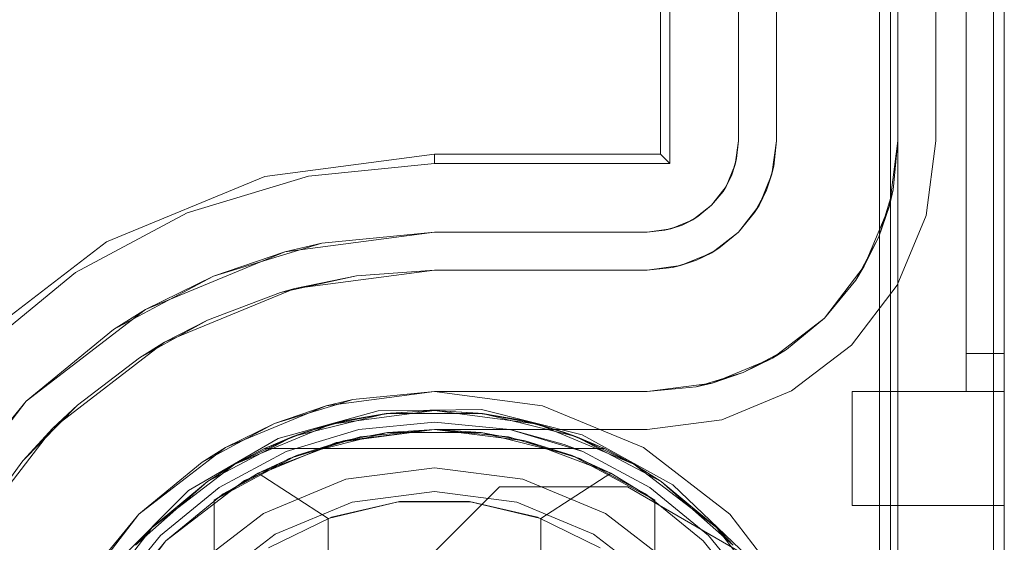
# Model space of a CAD drawing. Extents: x -620 to 300, y 62 to 1112.
# Tile 176 of 235: x 171.839 to 172.042, y 611.157 to 611.265. Entities that reach past the tile are written whole.
import ezdxf

# ---------------------------------------------------------------- set-up
doc = ezdxf.new("R2010")
doc.units = 0
doc.layers.get('0').update_dxf_attribs({"lineweight": 13})

# ---------------------------------------------------------------- blocks, each defined once
blk = doc.blocks.new('Referenz-A06CPVLKL0')
at = {"color": 251, "linetype": 'ByBlock', "lineweight": 13, "ltscale": 0.13, "true_color": 0x636363}
for p, q in [((172.01618, 613.68033), (172.01618, 611.1022)), ((172.04186, 611.1022), (172.04186, 613.68033)), ((172.03961, 613.66445), (172.03961, 611.11939)), ((171.97311, 613.54751), (171.97311, 611.23501)), ((171.97114, 613.54554), (171.97114, 611.23699)), ((171.98718, 613.54283), (171.98718, 611.2397)), ((171.98718, 611.2397), (171.98718, 613.54283)), ((172.0278, 611.2397), (172.0278, 613.54283)), ((172.0278, 613.54283), (172.0278, 611.2397)), ((171.98718, 611.2397), (171.98654, 611.23485)), ((171.98682, 611.23604), (171.98718, 611.2397)), ((171.98718, 611.2397), (171.98682, 611.23604)), ((171.98718, 611.2397), (171.98718, 611.2397)), ((172.02578, 611.22433), (172.0278, 611.2397)), ((172.0278, 611.2397), (172.02578, 611.22433)), ((172.0278, 611.2397), (172.0278, 611.2397)), ((171.92468, 611.23699), (171.88979, 611.2324)), ((171.97114, 611.23699), (171.92468, 611.23699)), ((171.92468, 611.23699), (171.92468, 611.23501)), ((171.97114, 611.23699), (171.97311, 611.23501)), ((171.98682, 611.23604), (171.98575, 611.23253)), ((171.98654, 611.23485), (171.98682, 611.23604)), ((171.92468, 611.23501), (171.89877, 611.23246)), ((171.97311, 611.23501), (171.92468, 611.23501)), ((171.98654, 611.23485), (171.98466, 611.23033)), ((171.98575, 611.23253), (171.98654, 611.23485)), ((171.88979, 611.2324), (171.85728, 611.21893)), ((171.89877, 611.23246), (171.87385, 611.2249)), ((171.98575, 611.23253), (171.98402, 611.22928)), ((171.98466, 611.23033), (171.98575, 611.23253)), ((171.98466, 611.23033), (171.98168, 611.22644)), ((171.98168, 611.22644), (171.98402, 611.22928)), ((171.98402, 611.22928), (171.98168, 611.22644)), ((171.98402, 611.22928), (171.98466, 611.23033)), ((171.98168, 611.22644), (171.9778, 611.22346)), ((171.97884, 611.22411), (171.98168, 611.22644)), ((171.98168, 611.22644), (171.97884, 611.22411)), ((171.87385, 611.2249), (171.85089, 611.21263)), ((171.9778, 611.22346), (171.97328, 611.22159)), ((171.97884, 611.22411), (171.9756, 611.22238)), ((171.9756, 611.22238), (171.9778, 611.22346)), ((171.9778, 611.22346), (171.97884, 611.22411)), ((172.01985, 611.21001), (172.02578, 611.22433)), ((172.02578, 611.22433), (172.01985, 611.21001)), ((171.97328, 611.22159), (171.96843, 611.22095)), ((171.96843, 611.22095), (171.97208, 611.22131)), ((171.97208, 611.22131), (171.96843, 611.22095)), ((171.9756, 611.22238), (171.97208, 611.22131)), ((171.97208, 611.22131), (171.97328, 611.22159)), ((171.97328, 611.22159), (171.9756, 611.22238)), ((171.89394, 611.21691), (171.92468, 611.22095)), ((171.92468, 611.22095), (171.90151, 611.21867)), ((171.96843, 611.22095), (171.92468, 611.22095)), ((171.92468, 611.22095), (171.96843, 611.22095)), ((171.92468, 611.22095), (171.92468, 611.22095)), ((171.96843, 611.22095), (171.96843, 611.22095)), ((171.85728, 611.21893), (171.82937, 611.19751)), ((171.87923, 611.21191), (171.90151, 611.21867)), ((171.90151, 611.21867), (171.89394, 611.21691)), ((171.8653, 611.20504), (171.89394, 611.21691)), ((171.89394, 611.21691), (171.87923, 611.21191)), ((171.85089, 611.21263), (171.83076, 611.19611)), ((171.8587, 611.20094), (171.87923, 611.21191)), ((171.87923, 611.21191), (171.8653, 611.20504)), ((172.01041, 611.19772), (172.01985, 611.21001)), ((172.01985, 611.21001), (172.01041, 611.19772)), ((171.84071, 611.18617), (171.8653, 611.20504)), ((171.8653, 611.20504), (171.8587, 611.20094)), ((171.8587, 611.20094), (171.84071, 611.18617)), ((171.99811, 611.18828), (172.01041, 611.19772)), ((172.01041, 611.19772), (171.99811, 611.18828)), ((171.92468, 611.18814), (171.90243, 611.18521)), ((171.94692, 611.18521), (171.92468, 611.18814)), ((171.98379, 611.18235), (171.99811, 611.18828)), ((171.99811, 611.18828), (171.98379, 611.18235)), ((171.82184, 611.16158), (171.84071, 611.18617)), ((171.84071, 611.18617), (171.82594, 611.16818)), ((171.90243, 611.18521), (171.88171, 611.17663)), ((171.96765, 611.17663), (171.94692, 611.18521)), ((171.91308, 611.1842), (171.89255, 611.17853)), ((171.93439, 611.18444), (171.91308, 611.1842)), ((171.95505, 611.17924), (171.93439, 611.18444)), ((171.96843, 611.18033), (171.98379, 611.18235)), ((171.98379, 611.18235), (171.96843, 611.18033)), ((171.89255, 611.17853), (171.87414, 611.1678)), ((171.90446, 611.17766), (171.92468, 611.18033)), ((171.92468, 611.18033), (171.90446, 611.17766)), ((171.92468, 611.18033), (171.96843, 611.18033)), ((171.96843, 611.18033), (171.92468, 611.18033)), ((171.92468, 611.18033), (171.92468, 611.18033)), ((171.9737, 611.16895), (171.95505, 611.17924)), ((171.96843, 611.18033), (171.96843, 611.18033)), ((171.88171, 611.17663), (171.86391, 611.16297)), ((171.88561, 611.16986), (171.90446, 611.17766)), ((171.90446, 611.17766), (171.88561, 611.16986)), ((171.98544, 611.16297), (171.96765, 611.17663)), ((171.86943, 611.15744), (171.88561, 611.16986)), ((171.88561, 611.16986), (171.86943, 611.15744)), ((171.91711, 611.14767), (171.93805, 611.1686)), ((171.91711, 611.14767), (171.93805, 611.1686)), ((171.93805, 611.1686), (171.96436, 611.1686)), ((171.93805, 611.1686), (171.96436, 611.1686)), ((171.93805, 611.1686), (171.93805, 611.1686)), ((171.96436, 611.1686), (171.9891, 611.15423)), ((171.96436, 611.1686), (171.96436, 611.1686)), ((171.96436, 611.1686), (171.9891, 611.15423)), ((171.9891, 611.15423), (171.9737, 611.16895)), ((171.87414, 611.1678), (171.85907, 611.15274)), ((171.86391, 611.16297), (171.85025, 611.14517)), ((171.9991, 611.14517), (171.98544, 611.16297)), ((171.85702, 611.14126), (171.86943, 611.15744)), ((171.86943, 611.15744), (171.85702, 611.14126))]:
    blk.add_line(p, q, dxfattribs=at)
at = {"color": 9, "linetype": 'ByBlock', "lineweight": 13, "ltscale": 0.13, "true_color": 0xc1c9c4}
for p, q in [((172.01999, 613.68033), (172.01999, 611.1022)), ((172.04186, 611.1022), (172.04186, 613.68033)), ((172.04186, 611.1022), (172.04186, 613.68033)), ((172.03405, 613.58658), (172.03405, 611.19595)), ((172.03405, 611.19595), (172.03405, 613.58658)), ((172.04186, 611.19595), (172.04186, 613.58658)), ((172.04186, 613.58658), (172.04186, 611.19595)), ((171.99499, 613.54283), (171.99499, 611.2397)), ((172.01999, 611.2397), (172.01999, 613.54283)), ((172.03405, 612.39126), (172.03405, 611.18814)), ((172.03405, 612.39126), (172.03405, 611.18814)), ((172.04186, 611.18814), (172.04186, 612.39126)), ((172.04186, 612.39126), (172.04186, 611.18814)), ((172.01843, 612.15689), (172.01843, 611.1022)), ((171.99499, 611.2397), (171.99499, 611.2897)), ((171.99499, 611.2397), (171.99408, 611.23283)), ((171.99448, 611.23452), (171.99499, 611.2397)), ((171.99499, 611.2397), (171.99499, 611.2397)), ((172.01823, 611.22636), (172.01999, 611.2397)), ((172.019, 611.22964), (172.01999, 611.2397)), ((172.01999, 611.2397), (172.019, 611.22964)), ((172.01999, 611.1022), (172.01999, 611.2397)), ((172.01999, 611.2397), (172.01999, 611.2397)), ((171.99418, 611.23352), (171.99364, 611.23176)), ((171.99408, 611.23283), (171.99448, 611.23452)), ((171.99448, 611.23452), (171.99418, 611.23352)), ((171.99408, 611.23283), (171.99143, 611.22642)), ((171.99297, 611.22954), (171.99408, 611.23283)), ((171.99364, 611.23176), (171.99297, 611.22954)), ((171.99143, 611.22642), (171.99297, 611.22954)), ((171.99297, 611.22954), (171.99187, 611.22749)), ((172.019, 611.22964), (172.01606, 611.21997)), ((172.01823, 611.22636), (172.019, 611.22964)), ((171.99187, 611.22749), (171.99101, 611.22587)), ((171.99143, 611.22642), (171.98721, 611.22092)), ((171.99051, 611.22494), (171.99143, 611.22642)), ((171.99101, 611.22587), (171.99051, 611.22494)), ((172.01308, 611.21392), (172.01823, 611.22636)), ((172.01606, 611.21997), (172.01823, 611.22636)), ((171.98721, 611.22092), (171.99051, 611.22494)), ((171.98721, 611.22092), (171.98171, 611.2167)), ((171.98318, 611.21762), (171.98721, 611.22092)), ((172.01606, 611.21997), (172.0113, 611.21105)), ((172.01308, 611.21392), (172.01606, 611.21997)), ((171.98226, 611.21712), (171.98064, 611.21625)), ((171.98171, 611.2167), (171.98318, 611.21762)), ((171.98318, 611.21762), (171.98226, 611.21712)), ((171.98171, 611.2167), (171.9753, 611.21404)), ((171.9753, 611.21404), (171.97859, 611.21516)), ((171.97859, 611.21516), (171.97637, 611.21449)), ((171.97859, 611.21516), (171.98171, 611.2167)), ((171.98064, 611.21625), (171.97859, 611.21516)), ((171.89596, 611.20936), (171.92468, 611.21314)), ((171.92468, 611.21314), (171.90869, 611.21198)), ((171.90869, 611.21198), (171.92468, 611.21314)), ((171.96843, 611.21314), (171.92468, 611.21314)), ((171.92468, 611.21314), (171.96843, 611.21314)), ((171.92468, 611.21314), (171.92468, 611.21314)), ((171.9753, 611.21404), (171.96843, 611.21314)), ((171.96843, 611.21314), (171.97361, 611.21365)), ((171.96843, 611.21314), (171.96843, 611.21314)), ((171.97361, 611.21365), (171.9753, 611.21404)), ((171.97461, 611.21395), (171.97361, 611.21365)), ((171.97637, 611.21449), (171.97461, 611.21395)), ((172.00489, 611.20324), (172.01308, 611.21392)), ((172.0113, 611.21105), (172.01308, 611.21392)), ((171.89304, 611.20853), (171.90869, 611.21198)), ((171.90869, 611.21198), (171.89596, 611.20936)), ((172.00489, 611.20324), (172.0113, 611.21105)), ((172.0113, 611.21105), (172.00489, 611.20324)), ((171.86921, 611.19828), (171.89596, 611.20936)), ((171.89596, 611.20936), (171.89304, 611.20853)), ((171.89304, 611.20853), (171.87805, 611.20286)), ((171.86403, 611.1951), (171.87805, 611.20286)), ((171.87805, 611.20286), (171.86921, 611.19828)), ((171.99421, 611.19505), (172.00489, 611.20324)), ((171.99707, 611.19683), (172.00489, 611.20324)), ((172.00489, 611.20324), (171.99707, 611.19683)), ((171.84623, 611.18065), (171.86921, 611.19828)), ((171.86921, 611.19828), (171.86403, 611.1951)), ((171.99707, 611.19683), (171.98816, 611.19206)), ((171.99421, 611.19505), (171.99707, 611.19683)), ((171.86403, 611.1951), (171.85128, 611.18539)), ((171.98177, 611.1899), (171.99421, 611.19505)), ((171.98816, 611.19206), (171.99421, 611.19505)), ((172.03405, 611.19595), (172.03405, 611.19443)), ((172.03796, 611.19595), (172.03405, 611.19595)), ((172.03796, 611.19595), (172.03405, 611.19595)), ((172.03405, 611.19443), (172.03405, 611.19595)), ((172.04186, 611.19595), (172.03796, 611.19595)), ((172.04186, 611.19595), (172.03796, 611.19595)), ((172.04186, 611.19393), (172.04186, 611.19595)), ((172.04186, 611.19595), (172.04186, 611.19393)), ((172.03405, 611.19443), (172.03405, 611.19296)), ((172.03405, 611.19296), (172.03405, 611.19443)), ((172.03405, 611.19296), (172.03405, 611.19161)), ((172.03405, 611.19161), (172.03405, 611.19296)), ((172.04186, 611.19205), (172.04186, 611.19393)), ((172.04186, 611.19393), (172.04186, 611.19205)), ((171.98816, 611.19206), (171.97849, 611.18913)), ((171.98177, 611.1899), (171.98816, 611.19206)), ((172.03405, 611.19161), (172.03405, 611.19043)), ((172.03405, 611.19043), (172.03405, 611.19161)), ((172.04186, 611.19043), (172.04186, 611.19205)), ((172.04186, 611.19205), (172.04186, 611.19043)), ((171.96843, 611.18814), (171.98177, 611.1899)), ((171.96843, 611.18814), (171.97849, 611.18913)), ((171.97849, 611.18913), (171.96843, 611.18814)), ((171.97849, 611.18913), (171.98177, 611.1899)), ((172.03405, 611.19043), (172.03405, 611.18946)), ((172.03405, 611.18946), (172.03405, 611.19043)), ((172.03405, 611.18946), (172.03405, 611.18873)), ((172.03405, 611.18873), (172.03405, 611.18946)), ((172.03405, 611.18873), (172.03405, 611.18829)), ((172.03405, 611.18829), (172.03405, 611.18873)), ((172.04186, 611.18919), (172.04186, 611.19043)), ((172.04186, 611.19043), (172.04186, 611.18919)), ((172.04186, 611.18841), (172.04186, 611.18919)), ((172.04186, 611.18919), (172.04186, 611.18841)), ((171.90243, 611.18521), (171.92468, 611.18814)), ((171.92468, 611.18814), (171.90791, 611.18649)), ((171.92468, 611.18814), (171.96843, 611.18814)), ((171.94022, 611.18814), (171.92468, 611.18814)), ((171.92468, 611.18814), (171.92468, 611.18814)), ((171.95517, 611.18814), (171.94022, 611.18814)), ((171.96843, 611.18814), (171.95517, 611.18814)), ((171.96843, 611.18814), (171.96843, 611.18814)), ((172.01061, 611.18814), (172.01061, 611.18207)), ((172.03405, 611.18814), (172.01061, 611.18814)), ((172.01061, 611.18814), (172.01061, 611.18207)), ((172.01061, 611.18814), (172.01061, 611.18814)), ((172.03405, 611.18814), (172.01061, 611.18814)), ((172.03405, 611.18829), (172.03405, 611.18814)), ((172.03405, 611.18814), (172.03405, 611.18829)), ((172.03405, 611.18814), (172.03796, 611.18814)), ((172.03405, 611.18814), (172.04186, 611.18814)), ((172.03405, 611.18814), (172.03405, 611.18814)), ((172.03405, 611.18814), (172.03405, 611.18814)), ((172.03405, 611.18814), (172.03405, 611.18814)), ((172.03405, 611.18814), (172.03405, 611.18814)), ((172.03405, 611.18814), (172.03405, 611.18814)), ((172.03796, 611.18814), (172.03405, 611.18814)), ((172.03405, 611.18814), (172.03405, 611.18814)), ((172.03405, 611.18814), (172.04186, 611.18814)), ((172.03796, 611.18814), (172.04186, 611.18814)), ((172.04186, 611.18814), (172.03796, 611.18814)), ((172.04186, 611.18814), (172.04186, 611.18841)), ((172.04186, 611.18841), (172.04186, 611.18814)), ((172.04186, 611.18207), (172.04186, 611.18814)), ((172.04186, 611.18814), (172.04186, 611.18814)), ((172.04186, 611.18814), (172.04186, 611.18207)), ((171.84006, 611.17394), (171.85128, 611.18539)), ((171.85128, 611.18539), (171.84623, 611.18065)), ((171.88171, 611.17663), (171.90243, 611.18521)), ((171.90243, 611.18521), (171.89179, 611.1816)), ((171.89897, 611.18377), (171.90467, 611.18551)), ((171.90791, 611.18649), (171.90243, 611.18521)), ((171.90467, 611.18551), (171.90791, 611.18649)), ((171.89179, 611.1816), (171.89897, 611.18377)), ((171.8286, 611.15767), (171.84623, 611.18065)), ((171.84623, 611.18065), (171.84006, 611.17394)), ((171.89179, 611.1816), (171.88171, 611.17663)), ((171.88517, 611.17806), (171.89179, 611.1816)), ((171.92468, 611.18189), (171.90913, 611.18036)), ((171.90913, 611.18036), (171.92468, 611.18189)), ((171.94022, 611.18036), (171.92468, 611.18189)), ((171.92468, 611.18189), (171.94022, 611.18036)), ((172.01061, 611.18207), (172.01061, 611.17642)), ((172.01061, 611.18207), (172.01061, 611.17642)), ((172.04186, 611.17642), (172.04186, 611.18207)), ((172.04186, 611.18207), (172.04186, 611.17642)), ((171.90913, 611.18036), (171.89418, 611.17582)), ((171.89418, 611.17582), (171.90913, 611.18036)), ((171.90944, 611.17883), (171.89478, 611.17438)), ((171.92468, 611.18033), (171.90944, 611.17883)), ((171.93992, 611.17883), (171.92468, 611.18033)), ((171.95457, 611.17438), (171.93992, 611.17883)), ((171.95517, 611.17582), (171.94022, 611.18036)), ((171.95133, 611.1773), (171.94022, 611.18036)), ((171.94022, 611.18036), (171.95133, 611.1773)), ((171.86391, 611.16297), (171.88171, 611.17663)), ((171.88171, 611.17663), (171.87693, 611.17366)), ((171.87992, 611.17525), (171.88517, 611.17806)), ((171.95517, 611.17582), (171.95133, 611.1773)), ((171.95133, 611.1773), (171.95517, 611.17582)), ((171.87693, 611.17366), (171.87992, 611.17525)), ((171.89418, 611.17582), (171.8804, 611.16846)), ((171.8804, 611.16846), (171.89418, 611.17582)), ((171.96895, 611.16846), (171.95517, 611.17582)), ((171.95517, 611.17582), (171.96895, 611.16846)), ((172.01061, 611.17642), (172.01061, 611.17157)), ((172.01061, 611.17642), (172.01061, 611.17157)), ((172.04186, 611.17157), (172.04186, 611.17642)), ((172.04186, 611.17642), (172.04186, 611.17157)), ((171.84006, 611.17394), (171.83061, 611.161)), ((171.87693, 611.17366), (171.86391, 611.16297)), ((171.89478, 611.17438), (171.88127, 611.16716)), ((171.92468, 611.17251), (171.90648, 611.17012)), ((171.92468, 611.17251), (171.90648, 611.17012)), ((171.94287, 611.17012), (171.92468, 611.17251)), ((171.94287, 611.17012), (171.92468, 611.17251)), ((171.96808, 611.16716), (171.95457, 611.17438)), ((172.01061, 611.17157), (172.01061, 611.16784)), ((172.01061, 611.17157), (172.01061, 611.16784)), ((172.04186, 611.16784), (172.04186, 611.17157)), ((172.04186, 611.17157), (172.04186, 611.16784)), ((171.8804, 611.16846), (171.86833, 611.15855)), ((171.86833, 611.15855), (171.8804, 611.16846)), ((171.90648, 611.17012), (171.88952, 611.16309)), ((171.90648, 611.17012), (171.88952, 611.16309)), ((171.95983, 611.16309), (171.94287, 611.17012)), ((171.95983, 611.16309), (171.94287, 611.17012)), ((171.98102, 611.15855), (171.96895, 611.16846)), ((171.96895, 611.16846), (171.98102, 611.15855)), ((171.88127, 611.16716), (171.86943, 611.15744)), ((171.92468, 611.16764), (171.90774, 611.16541)), ((171.90774, 611.16541), (171.92468, 611.16764)), ((171.94161, 611.16541), (171.92468, 611.16764)), ((171.92468, 611.16764), (171.94161, 611.16541)), ((171.97992, 611.15744), (171.96808, 611.16716)), ((172.01061, 611.16784), (172.01061, 611.1655)), ((172.01061, 611.16784), (172.01061, 611.1655)), ((172.04186, 611.1655), (172.04186, 611.16784)), ((172.04186, 611.16784), (172.04186, 611.1655)), ((171.90774, 611.16541), (171.89196, 611.15887)), ((171.89196, 611.15887), (171.90774, 611.16541)), ((171.9574, 611.15887), (171.94161, 611.16541)), ((171.94161, 611.16541), (171.9574, 611.15887)), ((172.01061, 611.1655), (172.01061, 611.1647)), ((172.01061, 611.1655), (172.01061, 611.1647)), ((172.01061, 611.1647), (172.04186, 611.1647)), ((172.01061, 611.1647), (172.01061, 611.1647)), ((172.01061, 611.1647), (172.04186, 611.1647)), ((172.04186, 611.1647), (172.04186, 611.1655)), ((172.04186, 611.1655), (172.04186, 611.1647)), ((172.04186, 611.1647), (172.04186, 611.1647)), ((171.85025, 611.14517), (171.86391, 611.16297)), ((171.86391, 611.16297), (171.85322, 611.14995)), ((171.88952, 611.16309), (171.87496, 611.15192)), ((171.88952, 611.16309), (171.87496, 611.15192)), ((171.9744, 611.15192), (171.95983, 611.16309)), ((171.9744, 611.15192), (171.95983, 611.16309)), ((171.86833, 611.15855), (171.85842, 611.14647)), ((171.85842, 611.14647), (171.86833, 611.15855)), ((171.89196, 611.15887), (171.87841, 611.14847)), ((171.87841, 611.14847), (171.89196, 611.15887)), ((171.97095, 611.14847), (171.9574, 611.15887)), ((171.9574, 611.15887), (171.97095, 611.14847)), ((171.99093, 611.14647), (171.98102, 611.15855)), ((171.98102, 611.15855), (171.99093, 611.14647)), ((171.86943, 611.15744), (171.85972, 611.14561)), ((171.98964, 611.14561), (171.97992, 611.15744))]:
    blk.add_line(p, q, dxfattribs=at)
at = {"color": 7, "linetype": 'ByBlock', "lineweight": 13, "ltscale": 0.13}
for p, q in [((171.89556, 611.17889), (171.91478, 611.18363)), ((171.91478, 611.18363), (171.89556, 611.17889)), ((171.90345, 611.18144), (171.92468, 611.18423)), ((171.92468, 611.18423), (171.90345, 611.18144)), ((171.91478, 611.18363), (171.90345, 611.18144)), ((171.91567, 611.18374), (171.90678, 611.18226)), ((171.91567, 611.18374), (171.90678, 611.18226)), ((171.91478, 611.18363), (171.90678, 611.18226)), ((171.92468, 611.18423), (171.91478, 611.18363)), ((171.91567, 611.18374), (171.91478, 611.18363)), ((171.91478, 611.18363), (171.93457, 611.18363)), ((171.93457, 611.18363), (171.91478, 611.18363)), ((171.92468, 611.18423), (171.91567, 611.18374)), ((171.92468, 611.18423), (171.91567, 611.18374)), ((171.93368, 611.18374), (171.92468, 611.18423)), ((171.93457, 611.18363), (171.92468, 611.18423)), ((171.92468, 611.18423), (171.94591, 611.18144)), ((171.93368, 611.18374), (171.92468, 611.18423)), ((171.94591, 611.18144), (171.92468, 611.18423)), ((171.93457, 611.18363), (171.93368, 611.18374)), ((171.94258, 611.18226), (171.93368, 611.18374)), ((171.94258, 611.18226), (171.93368, 611.18374)), ((171.94258, 611.18226), (171.93457, 611.18363)), ((171.93457, 611.18363), (171.95379, 611.17889)), ((171.94591, 611.18144), (171.93457, 611.18363)), ((171.95379, 611.17889), (171.93457, 611.18363)), ((171.88366, 611.17324), (171.90345, 611.18144)), ((171.90345, 611.18144), (171.88366, 611.17324)), ((171.90345, 611.18144), (171.89556, 611.17889)), ((171.8981, 611.17981), (171.90678, 611.18226)), ((171.90345, 611.18144), (171.8981, 611.17981)), ((171.90482, 611.1817), (171.90046, 611.18048)), ((171.90678, 611.18226), (171.90345, 611.18144)), ((171.90678, 611.18226), (171.90482, 611.1817)), ((171.94258, 611.18226), (171.95126, 611.17981)), ((171.94591, 611.18144), (171.94258, 611.18226)), ((171.94453, 611.1817), (171.94258, 611.18226)), ((171.94889, 611.18048), (171.94453, 611.1817)), ((171.95126, 611.17981), (171.94591, 611.18144)), ((171.95379, 611.17889), (171.94591, 611.18144)), ((171.94591, 611.18144), (171.96569, 611.17324)), ((171.96569, 611.17324), (171.94591, 611.18144)), ((171.87804, 611.16969), (171.89556, 611.17889)), ((171.89556, 611.17889), (171.87804, 611.16969)), ((171.89556, 611.17889), (171.88366, 611.17324)), ((171.8981, 611.17981), (171.88974, 611.17642)), ((171.8981, 611.17981), (171.88974, 611.17642)), ((171.89556, 611.17889), (171.88974, 611.17642)), ((171.8981, 611.17981), (171.89556, 611.17889)), ((171.91503, 611.17973), (171.89634, 611.175)), ((171.90046, 611.18048), (171.8981, 611.17981)), ((171.92468, 611.18033), (171.90601, 611.17806)), ((171.91503, 611.17973), (171.90601, 611.17806)), ((171.92468, 611.18033), (171.91503, 611.17973)), ((171.93432, 611.17973), (171.91503, 611.17973)), ((171.93432, 611.17973), (171.92468, 611.18033)), ((171.94334, 611.17806), (171.92468, 611.18033)), ((171.95302, 611.175), (171.93432, 611.17973)), ((171.94334, 611.17806), (171.93432, 611.17973)), ((171.95126, 611.17981), (171.94889, 611.18048)), ((171.95379, 611.17889), (171.95126, 611.17981)), ((171.95962, 611.17642), (171.95126, 611.17981)), ((171.95962, 611.17642), (171.95126, 611.17981)), ((171.95962, 611.17642), (171.95379, 611.17889)), ((171.95379, 611.17889), (171.97131, 611.16969)), ((171.96569, 611.17324), (171.95379, 611.17889)), ((171.97131, 611.16969), (171.95379, 611.17889)), ((171.90601, 611.17806), (171.88843, 611.17141)), ((171.90601, 611.17806), (171.89634, 611.175)), ((171.95302, 611.175), (171.94334, 611.17806)), ((171.96093, 611.17141), (171.94334, 611.17806)), ((171.89634, 611.175), (171.87936, 611.16584)), ((171.88974, 611.17642), (171.88366, 611.17324)), ((171.89634, 611.175), (171.88843, 611.17141)), ((171.88974, 611.17642), (171.95962, 611.17642)), ((171.88974, 611.17642), (171.88974, 611.17642)), ((171.88974, 611.17642), (171.95962, 611.17642)), ((171.96999, 611.16584), (171.95302, 611.175)), ((171.96093, 611.17141), (171.95302, 611.175)), ((171.96569, 611.17324), (171.95962, 611.17642)), ((171.95962, 611.17642), (171.95962, 611.17642)), ((171.86667, 611.16021), (171.88366, 611.17324)), ((171.88366, 611.17324), (171.86667, 611.16021)), ((171.88366, 611.17324), (171.87804, 611.16969)), ((171.88366, 611.17324), (171.87804, 611.16969)), ((171.97131, 611.16969), (171.96569, 611.17324)), ((171.97131, 611.16969), (171.96569, 611.17324)), ((171.96569, 611.17324), (171.98268, 611.16021)), ((171.98268, 611.16021), (171.96569, 611.17324)), ((171.88843, 611.17141), (171.87936, 611.16584)), ((171.87936, 611.16584), (171.88843, 611.17141)), ((171.88843, 611.17141), (171.9028, 611.16208)), ((171.94655, 611.16208), (171.96093, 611.17141)), ((171.96999, 611.16584), (171.96093, 611.17141)), ((171.96999, 611.16584), (171.96093, 611.17141)), ((171.86323, 611.15655), (171.87804, 611.16969)), ((171.87804, 611.16969), (171.86323, 611.15655)), ((171.87804, 611.16969), (171.86667, 611.16021)), ((171.87804, 611.16969), (171.86667, 611.16021)), ((171.97131, 611.16969), (171.98612, 611.15655)), ((171.98268, 611.16021), (171.97131, 611.16969)), ((171.98268, 611.16021), (171.97131, 611.16969)), ((171.98612, 611.15655), (171.97131, 611.16969)), ((171.87936, 611.16584), (171.87936, 611.14704)), ((171.87936, 611.03856), (171.87936, 611.16584)), ((171.87936, 611.16584), (171.87936, 611.16584)), ((171.9028, 611.16208), (171.91725, 611.16552)), ((171.91749, 611.16555), (171.90349, 611.16233)), ((171.91725, 611.16552), (171.9321, 611.16552)), ((171.93186, 611.16555), (171.91749, 611.16555)), ((171.94587, 611.16233), (171.93186, 611.16555)), ((171.9321, 611.16552), (171.94655, 611.16208)), ((171.96999, 611.14704), (171.96999, 611.16584)), ((171.96999, 611.16584), (171.96999, 611.16584)), ((171.96999, 611.16584), (171.96999, 611.03856)), ((171.90349, 611.16233), (171.89056, 611.15605)), ((171.95879, 611.15605), (171.94587, 611.16233)), ((171.9028, 611.16208), (171.9028, 611.04232)), ((171.94655, 611.04232), (171.94655, 611.16208)), ((171.85364, 611.14322), (171.86667, 611.16021)), ((171.86667, 611.16021), (171.85364, 611.14322)), ((171.86667, 611.16021), (171.86323, 611.15655)), ((171.86667, 611.16021), (171.86323, 611.15655)), ((171.98612, 611.15655), (171.98268, 611.16021)), ((171.98612, 611.15655), (171.98268, 611.16021)), ((171.98268, 611.16021), (171.99572, 611.14322)), ((171.99572, 611.14322), (171.98268, 611.16021))]:
    blk.add_line(p, q, dxfattribs=at)

msp = doc.modelspace()

# ---------------------------------------------------------------- block references
at = {"color": 8, "lineweight": 25, "ltscale": 0.25, "true_color": 0x808080}
msp.add_blockref('Referenz-A06CPVLKL0', (0, 0), dxfattribs=at)

doc.saveas('drawing.dxf')
